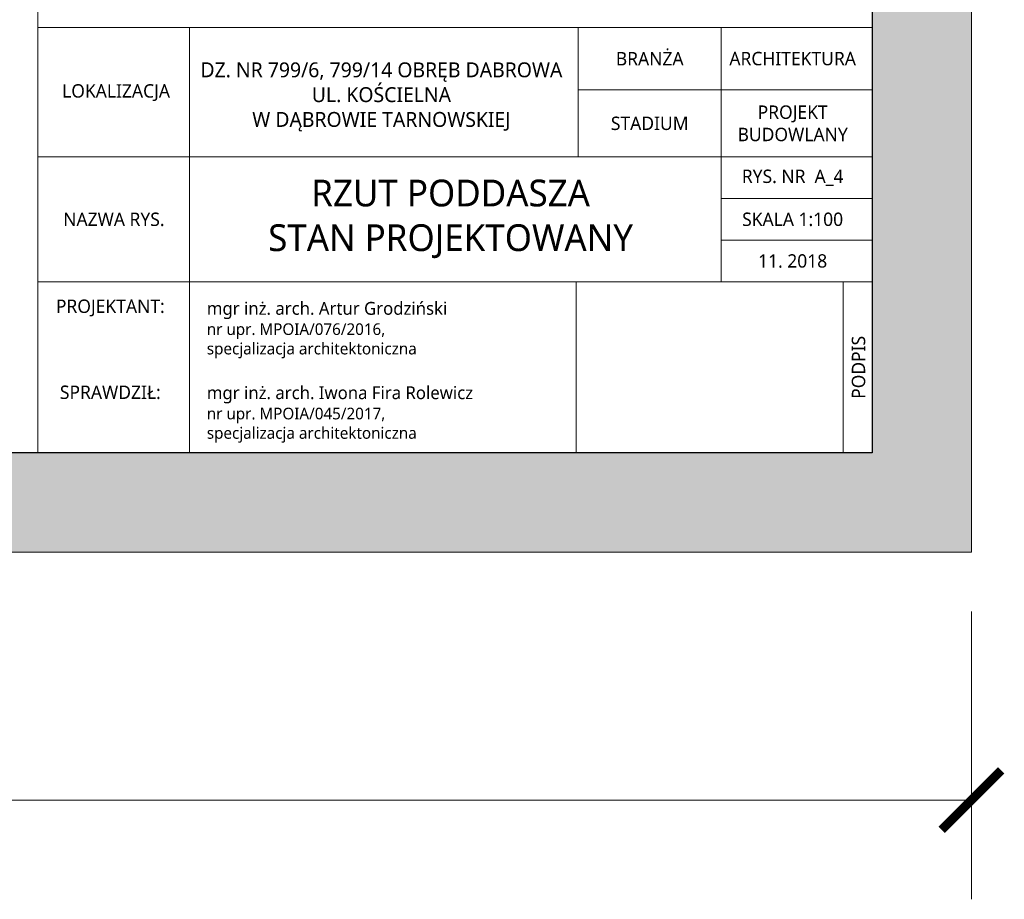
# Model space of a CAD drawing. Header units: millimetres. Extents: x 80301 to 146489, y -78581 to -28273.
# Tile 114 of 135: x 129816 to 130808, y -66886 to -65999. Entities that reach past the tile are written whole.
import ezdxf

# ---------------------------------------------------------------- set-up
doc = ezdxf.new("R2010")
doc.units = ezdxf.units.MM
doc.layers.get('0').update_dxf_attribs({"lineweight": 0})
doc.layers.add('A-opisram.ART', color=250, linetype='Continuous', lineweight=0)
doc.layers.add('opis..KF', color=250, linetype='Continuous', lineweight=15)
doc.layers.add('A-pomocram.ART', color=254, linetype='Continuous', lineweight=0, plot=False)
doc.layers.add('A-wymram.ART', color=10, linetype='Continuous', lineweight=5, plot=False)
doc.layers.add('A-przekrycieram.ART', color=7, linetype='Continuous', lineweight=0, true_color=0xffffff)
doc.styles.add('ARCH', font='segoeuil.ttf')
doc.dimstyles.new('RAMKA', dxfattribs={"dimscale": 20, "dimtxt": 4, "dimasz": 3, "dimexe": 5, "dimexo": 3, "dimgap": 1, "dimtad": 1, "dimdec": 1, "dimlfac": 0.01, "dimtxsty": 'ARCH', "dimblk": 'ARCHTICK', "dimcen": 0, "dimclrd": 256, "dimclre": 256, "dimclrt": 256, "dimadec": 0, "dimazin": 0, "dimtfac": 1, "dimtdec": 1, "dimtofl": 0, "dimtmove": 1, "dimatfit": 3, "dimfxl": 10, "dimfxlon": 1, "dimlwd": 0, "dimlwe": 0, "dimarcsym": 0})

# ---------------------------------------------------------------- blocks, each defined once
blk = doc.blocks.new('_ArchTick')
at = {"color": 0, "linetype": 'ByBlock', "const_width": 0.15}
blk.add_lwpolyline([(-0.5, -0.5), (0.5, 0.5)], dxfattribs=at)
blk = doc.blocks.new('*D1237')
at = {"layer": 'A-wymram.ART', "linetype": 'Continuous', "lineweight": 0, "transparency": 16777216}
for p, q in [((0, -60), (0, -350)), ((8500, -60), (8500, -350)), ((8500, -250), (0, -250))]:
    blk.add_line(p, q, dxfattribs=at)
at = {"layer": 'Defpoints', "color": 0, "transparency": 16777216}
for p in [(0, 0), (8500, 0), (0, -250)]:
    blk.add_point(p, dxfattribs=at)
at = {"layer": 'A-wymram.ART', "lineweight": 0, "transparency": 16777216, "xscale": 60, "yscale": 60, "zscale": 60, "rotation": 180}
blk.add_blockref('_ArchTick', (0, -250), dxfattribs=at)
at = {"layer": 'A-wymram.ART', "lineweight": 0, "transparency": 16777216, "xscale": 60, "yscale": 60, "zscale": 60}
blk.add_blockref('_ArchTick', (8500, -250), dxfattribs=at)
at = {"layer": 'A-wymram.ART', "transparency": 16777216, "insert": (4250, -188.63), "char_height": 80, "attachment_point": 5, "style": 'ARCH'}
blk.add_mtext('85', dxfattribs=at)
blk = doc.blocks.new('*U1234')
at = {"layer": 'A-przekrycieram.ART'}
h = blk.add_hatch(color=256, dxfattribs=at)
h.dxf.hatch_style = 1
h.paths.add_polyline_path([(0, 4200), (8500, 4200), (8500, 0), (0, 0)])
h.paths.add_polyline_path([(200, 4100), (8400, 4100), (8400, 100), (200, 100)], flags=16)
at = {"layer": 'A-opisram.ART'}
blk.add_line((7559.44, 100), (7559.44, 4100), dxfattribs=at)
at = {"layer": 'A-opisram.ART', "lineweight": 30}
blk.add_lwpolyline([(200, 4100), (8400, 4100), (8400, 100), (200, 100)], close=True, dxfattribs=at)
at = {"layer": 'A-pomocram.ART'}
blk.add_lwpolyline([(0, 4200), (8500, 4200), (8500, 0), (0, 0)], close=True, dxfattribs=at)
at = {"layer": 'A-wymram.ART'}
dim = blk.add_linear_dim(base=(0, -250), p1=(8500, 0), p2=(0, 0), dimstyle='RAMKA', dxfattribs=at)
dim.commit()
dim.dimension.update_dxf_attribs({"geometry": '*D1237', "text_midpoint": (4250, -188.63)})

msp = doc.modelspace()

# ---------------------------------------------------------------- linework, layer by layer
at = {"layer": 'opis..KF'}
for points in [[(130674.45, -65894.59), (129833.89, -65894.59), (129833.89, -66007.09), (130674.45, -66007.09)], [(129986.89, -66007.09), (129833.89, -66007.09), (129833.89, -66137.59), (129986.89, -66137.59)], [(129986.89, -66007.09), (130378.39, -66007.09), (130378.39, -66137.59), (129986.89, -66137.59)], [(130378.39, -66007.09), (130522.39, -66007.09), (130522.39, -66070.09), (130378.39, -66070.09)], [(130522.39, -66007.09), (130674.45, -66007.09), (130674.45, -66070.09), (130522.39, -66070.09)], [(130378.39, -66070.09), (130522.39, -66070.09), (130522.39, -66137.59), (130378.39, -66137.59)], [(130522.39, -66070.09), (130674.45, -66070.09), (130674.45, -66137.59), (130522.39, -66137.59)], [(129986.89, -66137.59), (129833.89, -66137.59), (129833.89, -66263.59), (129986.89, -66263.59)], [(130522.39, -66137.59), (129986.89, -66137.59), (129986.89, -66263.59), (130522.39, -66263.59)], [(130522.39, -66137.59), (130674.45, -66137.59), (130674.45, -66179.59), (130522.39, -66179.59)], [(130522.39, -66179.59), (130674.45, -66179.59), (130674.45, -66221.59), (130522.39, -66221.59)], [(130522.39, -66221.59), (130674.45, -66221.59), (130674.45, -66263.59), (130522.39, -66263.59)], [(129986.89, -66263.59), (129833.89, -66263.59), (129833.89, -66435.84), (129986.89, -66435.84)], [(129986.89, -66263.59), (130376.13, -66263.59), (130376.13, -66435.84), (129986.89, -66435.84)], [(130674.45, -66263.59), (130666.39, -66263.59), (130666.39, -66263.59), (130376.13, -66263.59), (130376.13, -66435.84), (130674.45, -66435.84)], [(130645.39, -66435.84), (130645.39, -66263.59), (130674.45, -66263.59), (130674.45, -66435.84)]]:
    msp.add_lwpolyline(points, close=True, dxfattribs=at)

# ---------------------------------------------------------------- block references
msp.add_blockref('*U1234', (122274.45, -66535.84))

# ---------------------------------------------------------------- texts
at = {"layer": 'opis..KF', "style": 'ARCH'}
for s, insert, char_height, width, attachment_point in [('\\A1;BRANŻA', (130450.39, -66038.59), 13.5, 144, 5), ('\\A1;ARCHITEKTURA', (130594.39, -66038.59), 13.5, 144, 5), ('\\A1;DZ. NR 799/6, 799/14 OBRĘB DABROWA\\PUL. KOŚCIELNA \\PW DĄBROWIE TARNOWSKIEJ', (130180.09, -66077.15), 15, 913.6275, 5), ('\\A1;LOKALIZACJA', (129912.77, -66072.86), 13.5, 152.6692, 5), ('\\A1;PROJEKT BUDOWLANY', (130594.39, -66103.84), 13.5, 144, 5), ('\\A1;STADIUM', (130450.39, -66103.84), 13.5, 144, 5), ('\\A1;RYS. NR  A_4', (130594.39, -66158.59), 13.5, 144, 5), ('\\A1;RZUT PODDASZA\\PSTAN PROJEKTOWANY', (130249.79, -66200.1), 27, 913.6275, 5), ('\\A1;NAZWA RYS.', (129910.55, -66200.59), 13.5, 152.6692, 5), ('\\A1;SKALA 1:100', (130594.39, -66200.59), 13.5, 144, 5), ('\\A1;11. 2018', (130594.39, -66242.59), 13.5, 144, 5), ('\\A1;PROJEKTANT:', (129906.97, -66289.89), 13.5, 152.6692, 5), ('{\\H1.10127x;mgr inż. arch. Artur Grodziński\\P}nr upr. MPOIA/076/2016, \\Pspecjalizacja architektoniczna', (130004.19, -66312.18), 11.7464, 411.1239, 4), ('\\A1;SPRAWDZIŁ:', (129906.97, -66374.93), 13.5, 152.6692, 5), ('{\\H1.10127x;mgr inż. arch. Iwona Fira Rolewicz \\P}nr upr. MPOIA/045/2017, \\Pspecjalizacja architektoniczna', (130004.19, -66397.22), 11.7464, 411.1239, 4)]:
    msp.add_mtext(s, dxfattribs=dict(at, insert=insert, char_height=char_height, width=width, attachment_point=attachment_point))
at = {"layer": 'opis..KF', "insert": (130660.81, -66349.71), "char_height": 13.5, "width": 172.25, "attachment_point": 5, "rotation": 90, "style": 'ARCH'}
msp.add_mtext('\\A1;PODPIS', dxfattribs=at)

doc.saveas('drawing.dxf')
